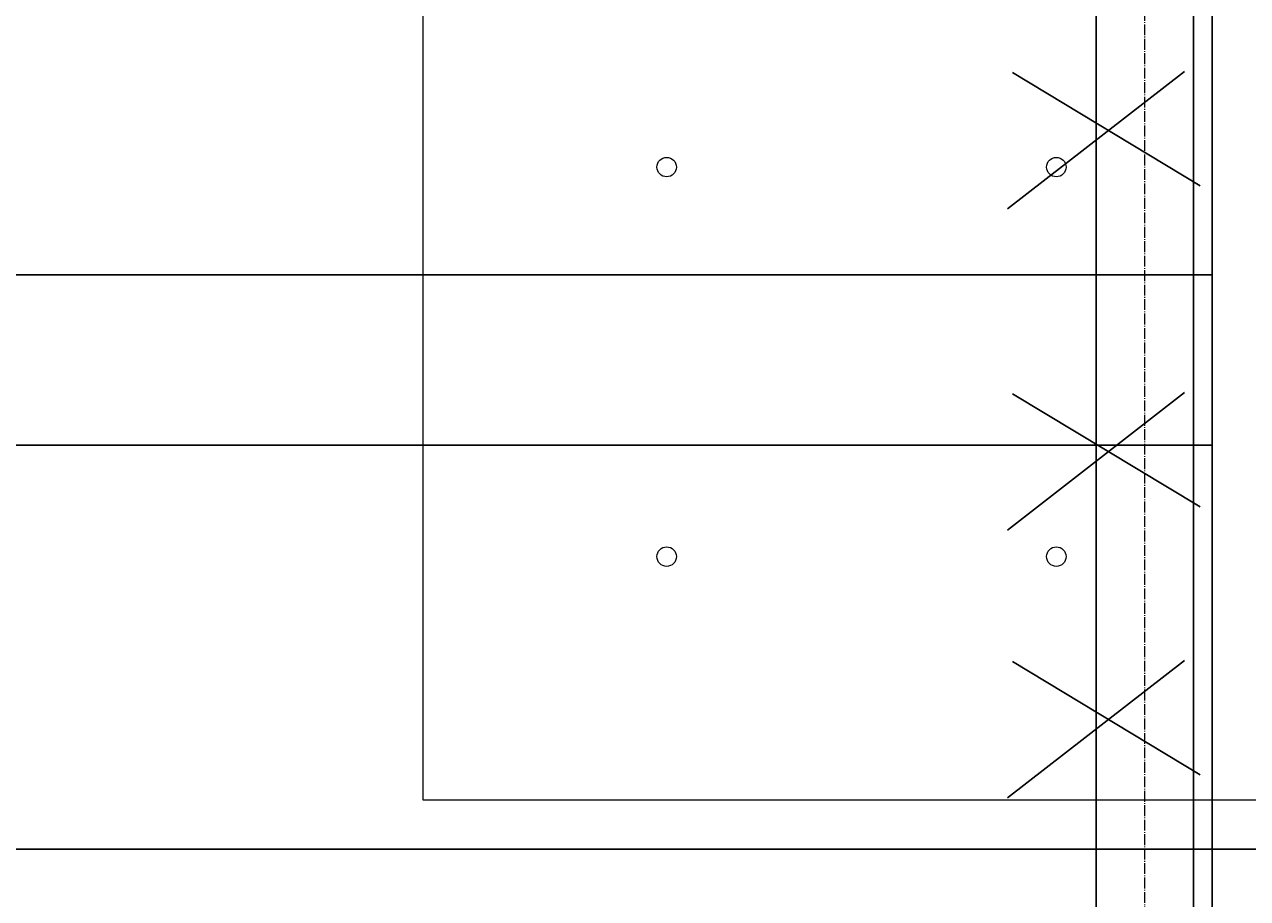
# Model space of a CAD drawing. Header units: centimetres. Extents: x -228435 to 46820, y -89367 to 152985.
# Tile 138 of 256: x -49758 to -47247, y 47398 to 49193. Entities that reach past the tile are written whole.
import ezdxf

# ---------------------------------------------------------------- set-up
doc = ezdxf.new("R2010")
doc.units = ezdxf.units.CM
doc.header["$LTSCALE"] = 50
doc.header["$PDMODE"] = 35
doc.header["$PDSIZE"] = 0.1
for name, pattern in [('CADVENT_CENTERLINE', [9.9, 7.4, -1, 0.5, -1]), ('Kondygnacja  -0_5$0$HIDDEN', [9.525, 6.35, -3.175]), ('Kondygnacja  -0_5$0$HIDDEN2', [4.7625, 3.175, -1.5875])]:
    doc.linetypes.add(name, pattern=pattern)
doc.layers.get('0').update_dxf_attribs({"color": 8})
doc.layers.get('DEFPOINTS').update_dxf_attribs({"color": 8})
for name, color, linetype, lineweight in [('bgde-nawiewCEN', 7, 'Continuous', 13), ('Kondygnacja  -0_5$0$ARCH_INFO_WYMIARY', 8, 'Continuous', 9), ('SU Lampy kwadratowe  -05$0$ARCH_SUFITY_PODWIESZANE', 8, 'Continuous', 9)]:
    doc.layers.add(name, color=color, linetype=linetype, lineweight=lineweight)
for name, color, linetype in [('bgde-nawiewEXP', 250, 'Continuous'), ('IS_zmiany 2024', 3, 'Continuous'), ('Kondygnacja  -0_5$0$ARCH_KONSTR_POWYŻEJ RZUTU', 8, 'Kondygnacja  -0_5$0$HIDDEN'), ('Kondygnacja  -0_5$0$ARCH_KONSTR_POWYŻEJ RZUTU_IST', 8, 'Kondygnacja  -0_5$0$HIDDEN2')]:
    doc.layers.add(name, color=color, linetype=linetype)
doc.styles.add('Kondygnacja  -0_5$0$Romans', font='Romans.shx', dxfattribs={"width": 0.7})
doc.dimstyles.new('Kondygnacja  -0_5$0$Wymiary 1-100', dxfattribs={"dimtxt": 12, "dimasz": 10, "dimexe": 5, "dimexo": 0, "dimgap": 4, "dimtad": 1, "dimrnd": 0.5, "dimzin": 12, "dimdsep": 46, "dimtxsty": 'Kondygnacja  -0_5$0$Romans', "dimblk": 'Kondygnacja  -0_5$0$_Oblique', "dimcen": 10, "dimdle": 10, "dimclrt": 55, "dimazin": 0, "dimtfac": 1, "dimtmove": 1, "dimatfit": 3, "dimfxl": 8, "dimfxlon": 1, "dimtolj": 1, "dimtzin": 0, "dimarcsym": 0})

# ---------------------------------------------------------------- blocks, each defined once
blk = doc.blocks.new('SU Lampy kwadratowe  -05$0$moduł sufitu')
at = {"layer": 'SU Lampy kwadratowe  -05$0$ARCH_SUFITY_PODWIESZANE'}
blk.add_lwpolyline([(360, -360), (540, -360), (540, -540), (360, -540)], close=True, dxfattribs=at)
for centre in [(410, -410), (490, -410), (410, -490), (490, -490)]:
    blk.add_circle(centre, 2, dxfattribs=at)
blk = doc.blocks.new('SU Lampy kwadratowe  -05')
at = {"layer": 'SU Lampy kwadratowe  -05$0$ARCH_SUFITY_PODWIESZANE'}
blk.add_blockref('SU Lampy kwadratowe  -05$0$moduł sufitu', (6860, 9800), dxfattribs=at)
blk = doc.blocks.new('Kondygnacja  -0_5$0$_Oblique')
at = {"color": 0, "linetype": 'ByBlock', "lineweight": -2}
blk.add_line((-0.5, -0.5), (0.5, 0.5), dxfattribs=at)
blk = doc.blocks.new('*D148')
at = {"layer": 'DEFPOINTS', "color": 0}
for p in [(-59190, 47690), (5862.4, 47690), (6190, 43700)]:
    blk.add_point(p, dxfattribs=at)
at = {"layer": 'Kondygnacja  -0_5$0$ARCH_INFO_WYMIARY', "color": 0, "lineweight": -2}
for p, q in [((5854.4, 47690), (5867.4, 47690)), ((5862.4, 43690), (5862.4, 47700)), ((5870.4, 43700), (5857.4, 43700))]:
    blk.add_line(p, q, dxfattribs=at)
at = {"layer": 'Kondygnacja  -0_5$0$ARCH_INFO_WYMIARY', "color": 0, "lineweight": -2, "xscale": 10, "yscale": 10, "zscale": 10}
for p, rotation in [((5862.4, 47690), 90), ((5862.4, 43700), 270)]:
    blk.add_blockref('Kondygnacja  -0_5$0$_Oblique', p, dxfattribs=dict(at, rotation=rotation))
at = {"layer": 'Kondygnacja  -0_5$0$ARCH_INFO_WYMIARY', "color": 55, "insert": (5852.4, 45695), "char_height": 12, "attachment_point": 5, "rotation": 90, "style": 'Kondygnacja  -0_5$0$Romans'}
blk.add_mtext('\\A1;3990', dxfattribs=at)
blk = doc.blocks.new('Kondygnacja  -0_5$0$konstrukcja istniejąca -0.5')
at = {"layer": 'Kondygnacja  -0_5$0$ARCH_KONSTR_POWYŻEJ RZUTU_IST', "ltscale": 10}
for points in [[(7382, 8625), (7382, 9775)], [(7382, 9332.89), (6338.46, 9332.89), (6338.46, 9367.89), (7382, 9367.89)]]:
    blk.add_lwpolyline(points, dxfattribs=at)

msp = doc.modelspace()

# ---------------------------------------------------------------- linework, layer by layer
at = {"layer": 'bgde-nawiewCEN', "linetype": 'CADVENT_CENTERLINE', "ltscale": 0.06}
msp.add_line((-47458.102, 45755.331), (-47458.102, 49796.041), dxfattribs=at)
at = {"layer": 'bgde-nawiewEXP', "linetype": 'Continuous'}
for points in [[(-47583.102, 45707.174), (-47333.102, 45707.174), (-47358.102, 45755.331), (-47358.102, 45755.331), (-47558.102, 45755.331), (-47558.102, 49603.941)], [(-47583.102, 45707.174), (-47558.102, 45755.331), (-47358.102, 45755.331), (-47358.102, 49603.941)]]:
    msp.add_lwpolyline(points, dxfattribs=at)
at = {"layer": 'IS_zmiany 2024', "color": 1}
for p, q in [((-47740.221, 48814.095), (-47377.191, 49096.6)), ((-47730.221, 49094.095), (-47344.826, 48861.779)), ((-47740.221, 48154.311), (-47377.191, 48436.816)), ((-47730.221, 48434.311), (-47344.826, 48201.995)), ((-47740.221, 47604.323), (-47377.191, 47886.829)), ((-47730.221, 47884.323), (-47344.826, 47652.007))]:
    msp.add_line(p, q, dxfattribs=at)
at = {"layer": 'IS_zmiany 2024', "color": 2}
msp.add_line((-87900, 47499.539), (-46540, 47499.539), dxfattribs=at)

# ---------------------------------------------------------------- block references
at = {"layer": 'Kondygnacja  -0_5$0$ARCH_KONSTR_POWYŻEJ RZUTU', "xscale": 10, "yscale": 10, "zscale": 10}
msp.add_blockref('Kondygnacja  -0_5$0$konstrukcja istniejąca -0.5', (-121140, -45000), dxfattribs=at)
at = {"layer": 'SU Lampy kwadratowe  -05$0$ARCH_SUFITY_PODWIESZANE', "xscale": 10, "yscale": 10, "zscale": 10}
msp.add_blockref('SU Lampy kwadratowe  -05', (-121140, -45000), dxfattribs=at)

# ---------------------------------------------------------------- dimensions: what is measured, and where the dimension line sits
at = {"layer": 'Kondygnacja  -0_5$0$ARCH_INFO_WYMIARY'}
dim = msp.add_linear_dim(base=(5862.405, 47690), p1=(6190, 43700), p2=(-59190, 47690), angle=90, dimstyle='Kondygnacja  -0_5$0$Wymiary 1-100', dxfattribs=at)
dim.commit()
dim.dimension.update_dxf_attribs({"geometry": '*D148', "text_midpoint": (5852.405, 45695)})

doc.saveas('drawing.dxf')
